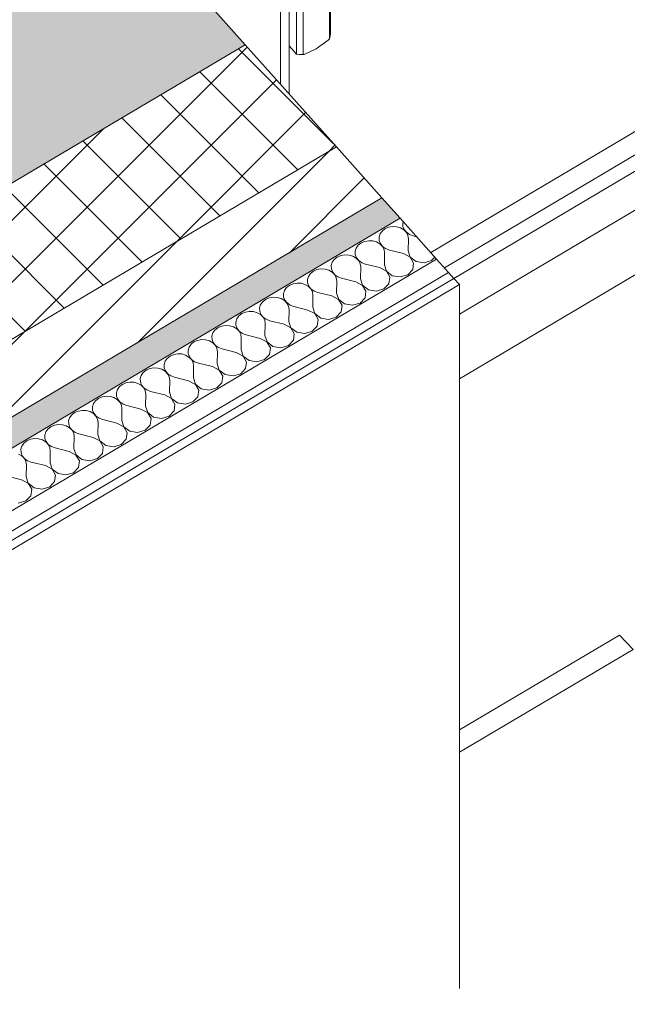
# Model space of a CAD drawing. Header units: millimetres. Extents: x -36631 to 27388, y -24993 to 6945.
# Tile 107 of 256: x -4819 to -4403, y -15671 to -14997. Entities that reach past the tile are written whole.
import ezdxf

# ---------------------------------------------------------------- set-up
doc = ezdxf.new("R2010")
doc.units = ezdxf.units.MM
doc.header["$MEASUREMENT"] = 0
doc.linetypes.add('Wipeout_Contour', pattern=[1000, 0, -1000])
for name, color, linetype in [('12_FAÇ_Façana', 7, 'Continuous'), ('Nuevo_08_E_Envans secs', 7, 'Continuous'), ('Nuevo_09_EI_Mobiliari general', 7, 'Continuous'), ('Ventanas Archicad', 7, 'Continuous')]:
    doc.layers.add(name, color=color, linetype=linetype)
for name, color, linetype, lineweight, true_color in [('12_FAÇ_Façana_Pluma_Nº__102', 7, 'Continuous', 5, 0xcccccc), ('12_FAÇ_Façana_Pluma_Nº__174', 7, 'Continuous', 13, 0xe4ad2c), ('12_FAÇ_Façana_Pluma_Nº__176', 7, 'Continuous', 15, 0x93a0c6), ('Nuevo_08_E_Envans secs_Pluma_Nº__102', 7, 'Continuous', 5, 0xcccccc), ('Nuevo_08_E_Envans secs_Pluma_Nº__171', 171, 'Continuous', 13, 0xaaaaff), ('Nuevo_08_E_Envans secs_Pluma_Nº__177', 7, 'Continuous', 15, 0xf7e046)]:
    doc.layers.add(name, color=color, linetype=linetype, lineweight=lineweight, true_color=true_color)
for name, color, linetype, lineweight in [('12_FAÇ_Façana_Pluma_Nº__2', 8, 'Continuous', 5), ('12_FAÇ_Façana_Pluma_Nº__7', 7, 'Continuous', 5), ('Nuevo_08_E_Envans secs_Pluma_Nº__1', 7, 'Continuous', 5), ('Nuevo_08_E_Envans secs_Pluma_Nº__47', 7, 'Continuous', 20), ('Nuevo_09_EI_Mobiliari general_Pluma_Nº__1', 7, 'Continuous', 5), ('Ventanas Archicad_Pluma_Nº__1', 7, 'Continuous', 5)]:
    doc.layers.add(name, color=color, linetype=linetype, lineweight=lineweight)
pattern_1 = [(45, (0, 0), (-183.8478, 183.8478), [195, -65]), (45, (7e-14, 183.85), (-183.8478, 183.8478), [195, -65])]

# ---------------------------------------------------------------- blocks, each defined once
blk = doc.blocks.new('Elem Sección_101_1')
at = {"layer": '12_FAÇ_Façana_Pluma_Nº__102', "linetype": 'Continuous', "lineweight": 0, "true_color": 0xe5e5e5}
blk.add_hatch(color=254, dxfattribs=at).paths.add_polyline_path([(-7637.68, -16614.29), (-7612.71, -16642.23), (-7573.47, -16618.99), (-7504.81, -16695.83), (-4664.72, -15013.92), (-4758.35, -14909.15)])
at = {"layer": '12_FAÇ_Façana_Pluma_Nº__174', "linetype": 'Continuous', "lineweight": 13, "true_color": 0xe4ad2c}
h = blk.add_hatch(dxfattribs=at)
h.set_pattern_fill('SATE_Aislamiento_0001', color=42, style=0, pattern_type=2)
h.set_pattern_definition([(45, (0, 0), (-21.213203, 21.213203), []), (135, (0, 0), (21.213203, 21.213203), [])])
h.paths.add_polyline_path([(-7504.81, -16695.83), (-7442.39, -16765.67), (-4602.3, -15083.77), (-4664.72, -15013.92)])
at = {"layer": '12_FAÇ_Façana_Pluma_Nº__176', "linetype": 'Continuous', "lineweight": 0, "true_color": 0x495063}
blk.add_hatch(color=251, dxfattribs=at).paths.add_polyline_path([(-7411.18, -16800.6), (-7398.69, -16814.57), (-4558.61, -15132.66), (-4571.09, -15118.69)])
at = {"layer": '12_FAÇ_Façana_Pluma_Nº__2', "linetype": 'Continuous', "lineweight": 5}
h = blk.add_hatch(dxfattribs=at)
h.set_pattern_fill('Ceramic_0001', color=8, style=0, pattern_type=2)
h.set_pattern_definition([(45, (0, 0), (-21.213203, 21.213203), [])])
h.paths.add_polyline_path([(-7442.39, -16765.67), (-7411.18, -16800.6), (-4571.09, -15118.69), (-4602.3, -15083.77)])
at = {"layer": '12_FAÇ_Façana_Pluma_Nº__7', "color": 7, "linetype": 'Continuous', "lineweight": 5}
for p, q in [((-4664.72, -15013.92), (-7504.81, -16695.83)), ((-4602.3, -15083.77), (-7442.39, -16765.67)), ((-4571.09, -15118.69), (-7411.18, -16800.6))]:
    blk.add_line(p, q, dxfattribs=at)
at = {"layer": '12_FAÇ_Façana_Pluma_Nº__7', "color": 7, "linetype": 'Continuous', "lineweight": 5, "flags": 128}
blk.add_lwpolyline([(-4758.35, -14909.15), (-4714.66, -14958.04), (-4683.45, -14992.97), (-4664.72, -15013.92), (-4602.3, -15083.77), (-4571.09, -15118.69), (-4558.61, -15132.66)], dxfattribs=at)
blk = doc.blocks.new('Elem Sección_105_1')
at = {"layer": 'Ventanas Archicad_Pluma_Nº__1', "color": 7, "linetype": 'Continuous', "lineweight": 5}
for p, q in [((-4537.73, -15156.03), (-3742.92, -14685.34)), ((-3733.56, -14695.82), (-4528.36, -15166.51)), ((-3712.1, -14694.2), (-4521.88, -15173.76)), ((-3696.5, -14711.66), (-4518.04, -15198.18)), ((-4518.04, -15242.53), (-3696.5, -14756.01)), ((-4634.69, -15047.53), (-4634.69, -14959.33)), ((-4640.54, -15040.98), (-4640.54, -14967.55)), ((-4607.07, -14971.23), (-4607.07, -15009.67)), ((-4606.36, -14967.61), (-4606.36, -15006.45)), ((-4634.53, -14975.74), (-4634.53, -15014.59)), ((-4629.54, -15020.17), (-4629.54, -14981.33)), ((-4625.09, -15020.34), (-4625.09, -14981.9)), ((-4607.81, -15010.68), (-4616.08, -15016.69)), ((-4607.07, -15009.67), (-4607.81, -15010.68)), ((-4606.36, -15006.45), (-4607.07, -15009.67)), ((-4629.54, -15020.17), (-4634.53, -15014.59)), ((-4616.08, -15016.69), (-4624.35, -15020.48)), ((-4627.82, -15020.49), (-4629.54, -15020.17)), ((-4624.35, -15020.48), (-4627.82, -15020.49)), ((-4624.35, -15020.48), (-4625.09, -15020.34))]:
    blk.add_line(p, q, dxfattribs=at)
blk = doc.blocks.new('*X367')
at = {"layer": 'Nuevo_08_E_Envans secs_Pluma_Nº__102', "color": 254, "linetype": 'Continuous', "lineweight": 5, "true_color": 0xcccccc}
for p, q in [((-4569.01, -15139.84), (-4571.02, -15141.42)), ((-4566.55, -15138.77), (-4569.01, -15139.84)), ((-4563.83, -15138.29), (-4566.55, -15138.77)), ((-4561.04, -15138.43), (-4563.83, -15138.29)), ((-4558.41, -15139.19), (-4561.04, -15138.43)), ((-4556.14, -15140.5), (-4558.41, -15139.19)), ((-4556.49, -15135.03), (-4556.76, -15135.9)), ((-4556.76, -15135.9), (-4556.69, -15138.17)), ((-4556.69, -15138.17), (-4555.85, -15140.33)), ((-4554.39, -15142.27), (-4556.14, -15140.5)), ((-4555.85, -15140.33), (-4554.33, -15142.23)), ((-4572.42, -15143.38), (-4573.11, -15145.58)), ((-4573.11, -15145.58), (-4573.04, -15147.85)), ((-4573.04, -15147.85), (-4572.2, -15150.01)), ((-4571.02, -15141.42), (-4572.42, -15143.38)), ((-4553.3, -15144.36), (-4554.39, -15142.27)), ((-4554.33, -15142.23), (-4552.22, -15143.71)), ((-4552.96, -15146.61), (-4553.3, -15144.36)), ((-4553.11, -15154.84), (-4552.96, -15146.61)), ((-4552.22, -15143.71), (-4549.69, -15144.67)), ((-4547.35, -15145.26), (-4549.69, -15144.67)), ((-4588.77, -15153.06), (-4589.46, -15155.26)), ((-4587.37, -15151.1), (-4588.77, -15153.06)), ((-4585.36, -15149.52), (-4587.37, -15151.1)), ((-4582.9, -15148.45), (-4585.36, -15149.52)), ((-4580.17, -15147.97), (-4582.9, -15148.45)), ((-4577.39, -15148.11), (-4580.17, -15147.97)), ((-4574.76, -15148.87), (-4577.39, -15148.11)), ((-4572.49, -15150.18), (-4574.76, -15148.87)), ((-4570.74, -15151.95), (-4572.49, -15150.18)), ((-4572.2, -15150.01), (-4570.67, -15151.91)), ((-4569.65, -15154.04), (-4570.74, -15151.95)), ((-4570.67, -15151.91), (-4568.56, -15153.4)), ((-4569.31, -15156.29), (-4569.65, -15154.04)), ((-4568.56, -15153.4), (-4566.04, -15154.36)), ((-4556.38, -15156.77), (-4566.04, -15154.36)), ((-4603.71, -15160.78), (-4605.11, -15162.74)), ((-4601.7, -15159.2), (-4603.71, -15160.78)), ((-4599.25, -15158.13), (-4601.7, -15159.2)), ((-4596.52, -15157.65), (-4599.25, -15158.13)), ((-4593.74, -15157.79), (-4596.52, -15157.65)), ((-4591.11, -15158.55), (-4593.74, -15157.79)), ((-4588.83, -15159.86), (-4591.11, -15158.55)), ((-4589.46, -15155.26), (-4589.38, -15157.53)), ((-4589.38, -15157.53), (-4588.55, -15159.69)), ((-4587.09, -15161.63), (-4588.83, -15159.86)), ((-4588.55, -15159.69), (-4587.02, -15161.59)), ((-4569.46, -15164.52), (-4569.31, -15156.29)), ((-4551.74, -15159.22), (-4556.38, -15156.77)), ((-4553.11, -15154.84), (-4551.68, -15159.18)), ((-4549.38, -15163.28), (-4551.74, -15159.22)), ((-4551.68, -15159.18), (-4547.65, -15162.26)), ((-4537.06, -15161.61), (-4534.82, -15159.28)), ((-4615.59, -15167.81), (-4618.05, -15168.88)), ((-4612.87, -15167.33), (-4615.59, -15167.81)), ((-4610.08, -15167.47), (-4612.87, -15167.33)), ((-4607.46, -15168.23), (-4610.08, -15167.47)), ((-4605.11, -15162.74), (-4605.8, -15164.94)), ((-4605.8, -15164.94), (-4605.73, -15167.21)), ((-4605.73, -15167.21), (-4604.9, -15169.37)), ((-4586, -15163.72), (-4587.09, -15161.63)), ((-4587.02, -15161.59), (-4584.91, -15163.08)), ((-4585.65, -15165.97), (-4586, -15163.72)), ((-4585.8, -15174.2), (-4585.65, -15165.97)), ((-4584.91, -15163.08), (-4582.38, -15164.04)), ((-4572.73, -15166.45), (-4582.38, -15164.04)), ((-4568.09, -15168.9), (-4572.73, -15166.45)), ((-4569.46, -15164.52), (-4568.02, -15168.86)), ((-4553.41, -15171.29), (-4550, -15167.75)), ((-4550, -15167.75), (-4549.38, -15163.28)), ((-4547.65, -15162.26), (-4542.24, -15163.16)), ((-4542.24, -15163.16), (-4537.06, -15161.61)), ((-4621.46, -15172.42), (-4622.15, -15174.62)), ((-4622.15, -15174.62), (-4622.08, -15176.89)), ((-4620.06, -15170.46), (-4621.46, -15172.42)), ((-4618.05, -15168.88), (-4620.06, -15170.46)), ((-4605.18, -15169.54), (-4607.46, -15168.23)), ((-4603.43, -15171.31), (-4605.18, -15169.54)), ((-4604.9, -15169.37), (-4603.37, -15171.27)), ((-4602.35, -15173.4), (-4603.43, -15171.31)), ((-4603.37, -15171.27), (-4601.26, -15172.76)), ((-4602, -15175.65), (-4602.35, -15173.4)), ((-4601.26, -15172.76), (-4598.73, -15173.72)), ((-4589.07, -15176.13), (-4598.73, -15173.72)), ((-4585.8, -15174.2), (-4584.37, -15178.54)), ((-4565.73, -15172.96), (-4568.09, -15168.9)), ((-4568.02, -15168.86), (-4564, -15171.94)), ((-4566.34, -15177.43), (-4565.73, -15172.96)), ((-4564, -15171.94), (-4558.59, -15172.84)), ((-4558.59, -15172.84), (-4553.41, -15171.29)), ((-4636.41, -15180.14), (-4637.81, -15182.1)), ((-4634.4, -15178.56), (-4636.41, -15180.14)), ((-4631.94, -15177.49), (-4634.4, -15178.56)), ((-4629.21, -15177.01), (-4631.94, -15177.49)), ((-4626.43, -15177.15), (-4629.21, -15177.01)), ((-4623.8, -15177.91), (-4626.43, -15177.15)), ((-4621.53, -15179.22), (-4623.8, -15177.91)), ((-4622.08, -15176.89), (-4621.24, -15179.05)), ((-4619.78, -15180.99), (-4621.53, -15179.22)), ((-4621.24, -15179.05), (-4619.71, -15180.95)), ((-4618.69, -15183.08), (-4619.78, -15180.99)), ((-4619.71, -15180.95), (-4617.61, -15182.44)), ((-4602.15, -15183.88), (-4602, -15175.65)), ((-4584.44, -15178.58), (-4589.07, -15176.13)), ((-4582.07, -15182.64), (-4584.44, -15178.58)), ((-4584.37, -15178.54), (-4580.35, -15181.62)), ((-4580.35, -15181.62), (-4574.94, -15182.52)), ((-4574.94, -15182.52), (-4569.75, -15180.97)), ((-4569.75, -15180.97), (-4566.34, -15177.43)), ((-4650.75, -15188.24), (-4652.75, -15189.82)), ((-4648.29, -15187.17), (-4650.75, -15188.24)), ((-4645.56, -15186.69), (-4648.29, -15187.17)), ((-4642.78, -15186.83), (-4645.56, -15186.69)), ((-4640.15, -15187.59), (-4642.78, -15186.83)), ((-4637.87, -15188.9), (-4640.15, -15187.59)), ((-4637.81, -15182.1), (-4638.5, -15184.3)), ((-4638.5, -15184.3), (-4638.42, -15186.57)), ((-4638.42, -15186.57), (-4637.59, -15188.73)), ((-4618.35, -15185.33), (-4618.69, -15183.08)), ((-4618.5, -15193.56), (-4618.35, -15185.33)), ((-4617.61, -15182.44), (-4615.08, -15183.4)), ((-4605.42, -15185.81), (-4615.08, -15183.4)), ((-4600.78, -15188.26), (-4605.42, -15185.81)), ((-4602.15, -15183.88), (-4600.72, -15188.22)), ((-4598.42, -15192.32), (-4600.78, -15188.26)), ((-4600.72, -15188.22), (-4596.7, -15191.3)), ((-4586.1, -15190.65), (-4582.69, -15187.11)), ((-4582.69, -15187.11), (-4582.07, -15182.64)), ((-4654.16, -15191.78), (-4654.85, -15193.98)), ((-4654.85, -15193.98), (-4654.77, -15196.25)), ((-4652.75, -15189.82), (-4654.16, -15191.78)), ((-4636.13, -15190.67), (-4637.87, -15188.9)), ((-4637.59, -15188.73), (-4636.06, -15190.63)), ((-4635.04, -15192.76), (-4636.13, -15190.67)), ((-4636.06, -15190.63), (-4633.95, -15192.12)), ((-4634.7, -15195.01), (-4635.04, -15192.76)), ((-4634.84, -15203.24), (-4634.7, -15195.01)), ((-4633.95, -15192.12), (-4631.43, -15193.08)), ((-4621.77, -15195.5), (-4631.43, -15193.08)), ((-4618.5, -15193.56), (-4617.07, -15197.9)), ((-4599.04, -15196.79), (-4598.42, -15192.32)), ((-4596.7, -15191.3), (-4591.28, -15192.2)), ((-4591.28, -15192.2), (-4586.1, -15190.65)), ((-4670.5, -15201.46), (-4671.19, -15203.66)), ((-4669.1, -15199.5), (-4670.5, -15201.46)), ((-4667.09, -15197.92), (-4669.1, -15199.5)), ((-4664.63, -15196.85), (-4667.09, -15197.92)), ((-4661.91, -15196.37), (-4664.63, -15196.85)), ((-4659.13, -15196.52), (-4661.91, -15196.37)), ((-4656.5, -15197.27), (-4659.13, -15196.52)), ((-4654.22, -15198.58), (-4656.5, -15197.27)), ((-4654.77, -15196.25), (-4653.94, -15198.42)), ((-4652.47, -15200.35), (-4654.22, -15198.58)), ((-4653.94, -15198.42), (-4652.41, -15200.31)), ((-4651.39, -15202.44), (-4652.47, -15200.35)), ((-4652.41, -15200.31), (-4650.3, -15201.8)), ((-4650.3, -15201.8), (-4647.77, -15202.76)), ((-4617.13, -15197.94), (-4621.77, -15195.5)), ((-4614.77, -15202), (-4617.13, -15197.94)), ((-4617.07, -15197.9), (-4613.04, -15200.98)), ((-4613.04, -15200.98), (-4607.63, -15201.88)), ((-4607.63, -15201.88), (-4602.45, -15200.33)), ((-4602.45, -15200.33), (-4599.04, -15196.79)), ((-4683.44, -15207.6), (-4685.45, -15209.18)), ((-4680.98, -15206.54), (-4683.44, -15207.6)), ((-4678.26, -15206.05), (-4680.98, -15206.54)), ((-4675.47, -15206.2), (-4678.26, -15206.05)), ((-4672.84, -15206.95), (-4675.47, -15206.2)), ((-4670.57, -15208.26), (-4672.84, -15206.95)), ((-4671.19, -15203.66), (-4671.12, -15205.93)), ((-4671.12, -15205.93), (-4670.28, -15208.1)), ((-4668.82, -15210.03), (-4670.57, -15208.26)), ((-4670.28, -15208.1), (-4668.75, -15209.99)), ((-4651.04, -15204.7), (-4651.39, -15202.44)), ((-4651.19, -15212.92), (-4651.04, -15204.7)), ((-4638.11, -15205.18), (-4647.77, -15202.76)), ((-4633.48, -15207.62), (-4638.11, -15205.18)), ((-4634.84, -15203.24), (-4633.41, -15207.58)), ((-4631.12, -15211.69), (-4633.48, -15207.62)), ((-4633.41, -15207.58), (-4629.39, -15210.66)), ((-4618.79, -15210.01), (-4615.38, -15206.47)), ((-4615.38, -15206.47), (-4614.77, -15202)), ((-4686.85, -15211.14), (-4687.54, -15213.34)), ((-4687.54, -15213.34), (-4687.46, -15215.61)), ((-4685.45, -15209.18), (-4686.85, -15211.14)), ((-4667.73, -15212.12), (-4668.82, -15210.03)), ((-4668.75, -15209.99), (-4666.65, -15211.48)), ((-4667.39, -15214.38), (-4667.73, -15212.12)), ((-4667.54, -15222.6), (-4667.39, -15214.38)), ((-4666.65, -15211.48), (-4664.12, -15212.44)), ((-4654.46, -15214.86), (-4664.12, -15212.44)), ((-4649.83, -15217.3), (-4654.46, -15214.86)), ((-4651.19, -15212.92), (-4649.76, -15217.26)), ((-4631.73, -15216.15), (-4631.12, -15211.69)), ((-4629.39, -15210.66), (-4623.98, -15211.56)), ((-4623.98, -15211.56), (-4618.79, -15210.01)), ((-4703.2, -15220.82), (-4703.89, -15223.02)), ((-4701.79, -15218.86), (-4703.2, -15220.82)), ((-4699.79, -15217.29), (-4701.79, -15218.86)), ((-4697.33, -15216.22), (-4699.79, -15217.29)), ((-4694.6, -15215.73), (-4697.33, -15216.22)), ((-4691.82, -15215.88), (-4694.6, -15215.73)), ((-4689.19, -15216.63), (-4691.82, -15215.88)), ((-4686.92, -15217.95), (-4689.19, -15216.63)), ((-4687.46, -15215.61), (-4686.63, -15217.78)), ((-4685.17, -15219.71), (-4686.92, -15217.95)), ((-4686.63, -15217.78), (-4685.1, -15219.68)), ((-4684.08, -15221.8), (-4685.17, -15219.71)), ((-4685.1, -15219.68), (-4682.99, -15221.16)), ((-4683.74, -15224.06), (-4684.08, -15221.8)), ((-4682.99, -15221.16), (-4680.47, -15222.12)), ((-4647.46, -15221.37), (-4649.83, -15217.3)), ((-4649.76, -15217.26), (-4645.74, -15220.34)), ((-4648.08, -15225.83), (-4647.46, -15221.37)), ((-4645.74, -15220.34), (-4640.33, -15221.24)), ((-4640.33, -15221.24), (-4635.14, -15219.69)), ((-4635.14, -15219.69), (-4631.73, -15216.15)), ((-4718.14, -15228.54), (-4719.54, -15230.5)), ((-4716.13, -15226.97), (-4718.14, -15228.54)), ((-4713.67, -15225.9), (-4716.13, -15226.97)), ((-4710.95, -15225.41), (-4713.67, -15225.9)), ((-4708.17, -15225.56), (-4710.95, -15225.41)), ((-4705.54, -15226.31), (-4708.17, -15225.56)), ((-4703.26, -15227.63), (-4705.54, -15226.31)), ((-4703.89, -15223.02), (-4703.81, -15225.29)), ((-4703.81, -15225.29), (-4702.98, -15227.46)), ((-4701.52, -15229.4), (-4703.26, -15227.63)), ((-4702.98, -15227.46), (-4701.45, -15229.36)), ((-4683.88, -15232.28), (-4683.74, -15224.06)), ((-4670.81, -15224.54), (-4680.47, -15222.12)), ((-4666.17, -15226.98), (-4670.81, -15224.54)), ((-4667.54, -15222.6), (-4666.11, -15226.94)), ((-4663.81, -15231.05), (-4666.17, -15226.98)), ((-4666.11, -15226.94), (-4662.08, -15230.03)), ((-4651.49, -15229.37), (-4648.08, -15225.83)), ((-4730.02, -15235.58), (-4732.48, -15236.65)), ((-4727.3, -15235.1), (-4730.02, -15235.58)), ((-4724.51, -15235.24), (-4727.3, -15235.1)), ((-4721.88, -15235.99), (-4724.51, -15235.24)), ((-4719.54, -15230.5), (-4720.23, -15232.7)), ((-4720.23, -15232.7), (-4720.16, -15234.97)), ((-4720.16, -15234.97), (-4719.33, -15237.14)), ((-4700.43, -15231.49), (-4701.52, -15229.4)), ((-4701.45, -15229.36), (-4699.34, -15230.84)), ((-4700.08, -15233.74), (-4700.43, -15231.49)), ((-4700.23, -15241.96), (-4700.08, -15233.74)), ((-4699.34, -15230.84), (-4696.81, -15231.8)), ((-4687.15, -15234.22), (-4696.81, -15231.8)), ((-4682.52, -15236.66), (-4687.15, -15234.22)), ((-4683.88, -15232.28), (-4682.45, -15236.63)), ((-4667.83, -15239.05), (-4664.43, -15235.52)), ((-4664.43, -15235.52), (-4663.81, -15231.05)), ((-4662.08, -15230.03), (-4656.67, -15230.92)), ((-4656.67, -15230.92), (-4651.49, -15229.37)), ((-4735.89, -15240.19), (-4736.58, -15242.38)), ((-4734.49, -15238.22), (-4735.89, -15240.19)), ((-4732.48, -15236.65), (-4734.49, -15238.22)), ((-4719.61, -15237.31), (-4721.88, -15235.99)), ((-4717.86, -15239.08), (-4719.61, -15237.31)), ((-4719.33, -15237.14), (-4717.8, -15239.04)), ((-4716.77, -15241.17), (-4717.86, -15239.08)), ((-4717.8, -15239.04), (-4715.69, -15240.52)), ((-4716.43, -15243.42), (-4716.77, -15241.17)), ((-4715.69, -15240.52), (-4713.16, -15241.48)), ((-4703.5, -15243.9), (-4713.16, -15241.48)), ((-4700.23, -15241.96), (-4698.8, -15246.31)), ((-4680.16, -15240.73), (-4682.52, -15236.66)), ((-4682.45, -15236.63), (-4678.43, -15239.71)), ((-4680.77, -15245.2), (-4680.16, -15240.73)), ((-4678.43, -15239.71), (-4673.02, -15240.61)), ((-4673.02, -15240.61), (-4667.83, -15239.05)), ((-4750.84, -15247.9), (-4752.24, -15249.87)), ((-4748.83, -15246.33), (-4750.84, -15247.9)), ((-4746.37, -15245.26), (-4748.83, -15246.33)), ((-4743.64, -15244.78), (-4746.37, -15245.26)), ((-4740.86, -15244.92), (-4743.64, -15244.78)), ((-4738.23, -15245.68), (-4740.86, -15244.92)), ((-4735.96, -15246.99), (-4738.23, -15245.68)), ((-4736.58, -15242.38), (-4736.51, -15244.65)), ((-4736.51, -15244.65), (-4735.67, -15246.82)), ((-4734.21, -15248.76), (-4735.96, -15246.99)), ((-4735.67, -15246.82), (-4734.14, -15248.72)), ((-4733.12, -15250.85), (-4734.21, -15248.76)), ((-4734.14, -15248.72), (-4732.04, -15250.2)), ((-4716.58, -15251.64), (-4716.43, -15243.42)), ((-4698.87, -15246.35), (-4703.5, -15243.9)), ((-4696.5, -15250.41), (-4698.87, -15246.35)), ((-4698.8, -15246.31), (-4694.78, -15249.39)), ((-4689.37, -15250.29), (-4684.18, -15248.73)), ((-4684.18, -15248.73), (-4680.77, -15245.2)), ((-4762.72, -15254.94), (-4765.18, -15256.01)), ((-4759.99, -15254.46), (-4762.72, -15254.94)), ((-4757.21, -15254.6), (-4759.99, -15254.46)), ((-4754.58, -15255.36), (-4757.21, -15254.6)), ((-4752.3, -15256.67), (-4754.58, -15255.36)), ((-4752.24, -15249.87), (-4752.93, -15252.07)), ((-4752.93, -15252.07), (-4752.85, -15254.33)), ((-4752.85, -15254.33), (-4752.02, -15256.5)), ((-4732.78, -15253.1), (-4733.12, -15250.85)), ((-4732.93, -15261.33), (-4732.78, -15253.1)), ((-4732.04, -15250.2), (-4729.51, -15251.16)), ((-4719.85, -15253.58), (-4729.51, -15251.16)), ((-4715.21, -15256.03), (-4719.85, -15253.58)), ((-4716.58, -15251.64), (-4715.15, -15255.99)), ((-4700.53, -15258.42), (-4697.12, -15254.88)), ((-4697.12, -15254.88), (-4696.5, -15250.41)), ((-4694.78, -15249.39), (-4689.37, -15250.29)), ((-4768.58, -15259.55), (-4769.27, -15261.75)), ((-4769.27, -15261.75), (-4769.2, -15264.02)), ((-4767.18, -15257.58), (-4768.58, -15259.55)), ((-4765.18, -15256.01), (-4767.18, -15257.58)), ((-4750.56, -15258.44), (-4752.3, -15256.67)), ((-4752.02, -15256.5), (-4750.49, -15258.4)), ((-4749.47, -15260.53), (-4750.56, -15258.44)), ((-4750.49, -15258.4), (-4748.38, -15259.88)), ((-4749.12, -15262.78), (-4749.47, -15260.53)), ((-4748.38, -15259.88), (-4745.86, -15260.84)), ((-4736.2, -15263.26), (-4745.86, -15260.84)), ((-4732.93, -15261.33), (-4731.49, -15265.67)), ((-4712.85, -15260.09), (-4715.21, -15256.03)), ((-4715.15, -15255.99), (-4711.13, -15259.07)), ((-4713.47, -15264.56), (-4712.85, -15260.09)), ((-4711.13, -15259.07), (-4705.71, -15259.97)), ((-4705.71, -15259.97), (-4700.53, -15258.42)), ((-4784.93, -15269.23), (-4785.62, -15271.43)), ((-4783.53, -15267.27), (-4784.93, -15269.23)), ((-4781.52, -15265.69), (-4783.53, -15267.27)), ((-4779.06, -15264.62), (-4781.52, -15265.69)), ((-4776.34, -15264.14), (-4779.06, -15264.62)), ((-4773.55, -15264.28), (-4776.34, -15264.14)), ((-4770.93, -15265.04), (-4773.55, -15264.28)), ((-4768.65, -15266.35), (-4770.93, -15265.04)), ((-4769.2, -15264.02), (-4768.37, -15266.18)), ((-4766.9, -15268.12), (-4768.65, -15266.35)), ((-4768.37, -15266.18), (-4766.84, -15268.08)), ((-4765.82, -15270.21), (-4766.9, -15268.12)), ((-4766.84, -15268.08), (-4764.73, -15269.56)), ((-4749.27, -15271.01), (-4749.12, -15262.78)), ((-4731.56, -15265.71), (-4736.2, -15263.26)), ((-4729.2, -15269.77), (-4731.56, -15265.71)), ((-4731.49, -15265.67), (-4727.47, -15268.75)), ((-4727.47, -15268.75), (-4722.06, -15269.65)), ((-4722.06, -15269.65), (-4716.88, -15268.1)), ((-4716.88, -15268.1), (-4713.47, -15264.56)), ((-4797.87, -15275.37), (-4799.88, -15276.95)), ((-4795.41, -15274.3), (-4797.87, -15275.37)), ((-4792.68, -15273.82), (-4795.41, -15274.3)), ((-4789.9, -15273.96), (-4792.68, -15273.82)), ((-4787.27, -15274.72), (-4789.9, -15273.96)), ((-4785, -15276.03), (-4787.27, -15274.72)), ((-4785.62, -15271.43), (-4785.55, -15273.7)), ((-4785.55, -15273.7), (-4784.71, -15275.86)), ((-4783.25, -15277.8), (-4785, -15276.03)), ((-4784.71, -15275.86), (-4783.18, -15277.76)), ((-4765.47, -15272.46), (-4765.82, -15270.21)), ((-4765.62, -15280.69), (-4765.47, -15272.46)), ((-4764.73, -15269.56), (-4762.2, -15270.52)), ((-4752.54, -15272.94), (-4762.2, -15270.52)), ((-4747.91, -15275.39), (-4752.54, -15272.94)), ((-4749.27, -15271.01), (-4747.84, -15275.35)), ((-4745.55, -15279.45), (-4747.91, -15275.39)), ((-4747.84, -15275.35), (-4743.82, -15278.43)), ((-4733.22, -15277.78), (-4729.81, -15274.24)), ((-4729.81, -15274.24), (-4729.2, -15269.77)), ((-4801.28, -15278.91), (-4801.97, -15281.11)), ((-4801.97, -15281.11), (-4801.89, -15283.38)), ((-4799.88, -15276.95), (-4801.28, -15278.91)), ((-4782.16, -15279.89), (-4783.25, -15277.8)), ((-4783.18, -15277.76), (-4781.08, -15279.25)), ((-4781.82, -15282.14), (-4782.16, -15279.89)), ((-4781.97, -15290.37), (-4781.82, -15282.14)), ((-4781.08, -15279.25), (-4778.55, -15280.21)), ((-4768.89, -15282.62), (-4778.55, -15280.21)), ((-4764.25, -15285.07), (-4768.89, -15282.62)), ((-4765.62, -15280.69), (-4764.19, -15285.03)), ((-4746.16, -15283.92), (-4745.55, -15279.45)), ((-4743.82, -15278.43), (-4738.41, -15279.33)), ((-4738.41, -15279.33), (-4733.22, -15277.78)), ((-4817.63, -15288.59), (-4818.32, -15290.79)), ((-4816.22, -15286.63), (-4817.63, -15288.59)), ((-4814.22, -15285.05), (-4816.22, -15286.63)), ((-4811.76, -15283.98), (-4814.22, -15285.05)), ((-4809.03, -15283.5), (-4811.76, -15283.98)), ((-4806.25, -15283.64), (-4809.03, -15283.5)), ((-4803.62, -15284.4), (-4806.25, -15283.64)), ((-4801.34, -15285.71), (-4803.62, -15284.4)), ((-4801.89, -15283.38), (-4801.06, -15285.54)), ((-4799.6, -15287.48), (-4801.34, -15285.71)), ((-4801.06, -15285.54), (-4799.53, -15287.44)), ((-4798.51, -15289.57), (-4799.6, -15287.48)), ((-4799.53, -15287.44), (-4797.42, -15288.93)), ((-4797.42, -15288.93), (-4794.9, -15289.89)), ((-4761.89, -15289.13), (-4764.25, -15285.07)), ((-4764.19, -15285.03), (-4760.17, -15288.11)), ((-4762.51, -15293.6), (-4761.89, -15289.13)), ((-4760.17, -15288.11), (-4754.75, -15289.01)), ((-4754.75, -15289.01), (-4749.57, -15287.46)), ((-4749.57, -15287.46), (-4746.16, -15283.92)), ((-4817.69, -15295.39), (-4819.97, -15294.08)), ((-4818.32, -15290.79), (-4818.24, -15293.06)), ((-4818.24, -15293.06), (-4817.41, -15295.22)), ((-4815.94, -15297.16), (-4817.69, -15295.39)), ((-4817.41, -15295.22), (-4815.88, -15297.12)), ((-4798.17, -15291.82), (-4798.51, -15289.57)), ((-4798.31, -15300.05), (-4798.17, -15291.82)), ((-4785.24, -15292.3), (-4794.9, -15289.89)), ((-4780.6, -15294.75), (-4785.24, -15292.3)), ((-4781.97, -15290.37), (-4780.54, -15294.71)), ((-4778.24, -15298.81), (-4780.6, -15294.75)), ((-4780.54, -15294.71), (-4776.51, -15297.79)), ((-4765.92, -15297.14), (-4762.51, -15293.6)), ((-4814.86, -15299.25), (-4815.94, -15297.16)), ((-4815.88, -15297.12), (-4813.77, -15298.61)), ((-4814.51, -15301.5), (-4814.86, -15299.25)), ((-4814.66, -15309.73), (-4814.51, -15301.5)), ((-4813.77, -15298.61), (-4811.24, -15299.57)), ((-4801.58, -15301.98), (-4811.24, -15299.57)), ((-4796.95, -15304.43), (-4801.58, -15301.98)), ((-4798.31, -15300.05), (-4796.88, -15304.39)), ((-4778.85, -15303.28), (-4778.24, -15298.81)), ((-4776.51, -15297.79), (-4771.1, -15298.69)), ((-4771.1, -15298.69), (-4765.92, -15297.14)), ((-4817.93, -15311.67), (-4827.59, -15309.25)), ((-4814.66, -15309.73), (-4813.23, -15314.07)), ((-4794.59, -15308.49), (-4796.95, -15304.43)), ((-4796.88, -15304.39), (-4792.86, -15307.47)), ((-4795.2, -15312.96), (-4794.59, -15308.49)), ((-4792.86, -15307.47), (-4787.45, -15308.37)), ((-4787.45, -15308.37), (-4782.26, -15306.82)), ((-4782.26, -15306.82), (-4778.85, -15303.28)), ((-4813.3, -15314.11), (-4817.93, -15311.67)), ((-4810.93, -15318.17), (-4813.3, -15314.11)), ((-4813.23, -15314.07), (-4809.21, -15317.15)), ((-4798.61, -15316.5), (-4795.2, -15312.96)), ((-4814.96, -15326.18), (-4811.55, -15322.64)), ((-4811.55, -15322.64), (-4810.93, -15318.17)), ((-4809.21, -15317.15), (-4803.8, -15318.05)), ((-4803.8, -15318.05), (-4798.61, -15316.5)), ((-4820.14, -15327.73), (-4814.96, -15326.18))]:
    blk.add_line(p, q, dxfattribs=at)
blk = doc.blocks.new('Elem Sección_288_1')
at = {"layer": 'Nuevo_08_E_Envans secs', "lineweight": 0}
blk.add_blockref('*X367', (0, 0), dxfattribs=at)
at = {"color": 254, "linetype": 'Wipeout_Contour', "lineweight": 0, "ltscale": 68505.275972}
blk.add_wipeout([(-7412.97, -16865.75), (-7404.85, -16874.83), (-4525.53, -15169.68), (-4533.64, -15160.6)], dxfattribs=at).dxf.layer = 'Nuevo_08_E_Envans secs'
at = {"layer": 'Nuevo_08_E_Envans secs_Pluma_Nº__177', "linetype": 'Continuous', "lineweight": 15, "true_color": 0xf7e046}
h = blk.add_hatch(dxfattribs=at)
h.set_pattern_fill('Panellat_HPL_0001', color=53, style=0, pattern_type=2)
h.set_pattern_definition(pattern_1)
h.paths.add_polyline_path([(-7412.97, -16865.75), (-7404.85, -16874.83), (-4525.53, -15169.68), (-4533.64, -15160.6)])
at = {"color": 254, "linetype": 'Wipeout_Contour', "lineweight": 0, "ltscale": 68532.546839}
blk.add_wipeout([(-7401.11, -16879.02), (-7397.36, -16883.21), (-4518.04, -15178.06), (-4521.78, -15173.87)], dxfattribs=at).dxf.layer = 'Nuevo_08_E_Envans secs'
at = {"layer": 'Nuevo_08_E_Envans secs_Pluma_Nº__171', "linetype": 'Continuous', "lineweight": 13, "true_color": 0xaaaaff}
h = blk.add_hatch(dxfattribs=at)
h.set_pattern_fill('Panellat_HPL_0001', color=161, style=0, pattern_type=2)
h.set_pattern_definition(pattern_1)
h.paths.add_polyline_path([(-7401.11, -16879.02), (-7397.36, -16883.21), (-4518.04, -15178.06), (-4521.78, -15173.87)])
at = {"layer": 'Nuevo_08_E_Envans secs_Pluma_Nº__1', "color": 7, "linetype": 'Continuous', "lineweight": 5}
for p, q in [((-4533.64, -15160.6), (-7412.97, -16865.75)), ((-4525.53, -15169.68), (-7404.85, -16874.83)), ((-4521.78, -15173.87), (-7401.11, -16879.02)), ((-4518.04, -15178.06), (-7397.36, -16883.21))]:
    blk.add_line(p, q, dxfattribs=at)
at = {"layer": 'Nuevo_08_E_Envans secs_Pluma_Nº__1', "color": 7, "linetype": 'Continuous', "lineweight": 5, "flags": 128}
for points in [[(-4558.61, -15132.66), (-7398.69, -16814.57), (-7437.94, -16837.81)], [(-4558.61, -15132.66), (-4533.64, -15160.6), (-4525.53, -15169.68), (-4521.78, -15173.87), (-4518.04, -15178.06)]]:
    blk.add_lwpolyline(points, dxfattribs=at)
at = {"layer": 'Nuevo_08_E_Envans secs_Pluma_Nº__47', "color": 7, "linetype": 'Continuous', "lineweight": 20}
blk.add_line((-4518.04, -15660.09), (-4518.04, -15178.06), dxfattribs=at)
blk = doc.blocks.new('Elem Sección_293_1')
at = {"layer": 'Nuevo_09_EI_Mobiliari general_Pluma_Nº__1', "color": 7, "linetype": 'Continuous', "lineweight": 5}
for p, q in [((-4408.51, -15417.99), (-4518.04, -15482.85)), ((-4408.51, -15417.99), (-4399.18, -15427.85)), ((-4399.18, -15427.85), (-4518.04, -15498.23))]:
    blk.add_line(p, q, dxfattribs=at)

msp = doc.modelspace()

# ---------------------------------------------------------------- block references
at = {"layer": '12_FAÇ_Façana', "lineweight": 0}
msp.add_blockref('Elem Sección_101_1', (0, 0), dxfattribs=at)

# ---------------------------------------------------------------- next in the draw order: block references
at = {"layer": 'Ventanas Archicad', "lineweight": 0}
msp.add_blockref('Elem Sección_105_1', (0, 0), dxfattribs=at)

# ---------------------------------------------------------------- next in the draw order: block references
at = {"layer": 'Nuevo_08_E_Envans secs', "lineweight": 0}
msp.add_blockref('Elem Sección_288_1', (0, 0), dxfattribs=at)

# ---------------------------------------------------------------- next in the draw order: block references
at = {"layer": 'Nuevo_09_EI_Mobiliari general', "lineweight": 0}
msp.add_blockref('Elem Sección_293_1', (0, 0), dxfattribs=at)

doc.saveas('drawing.dxf')
